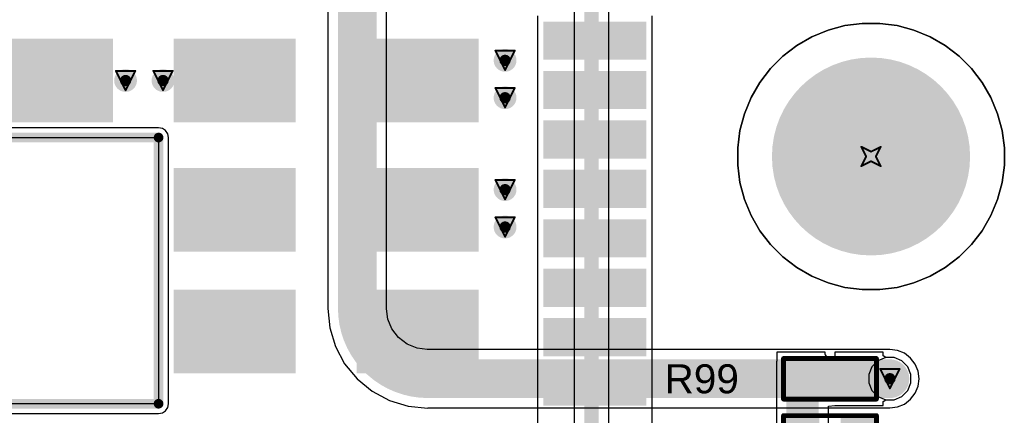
# Model space of a CAD drawing. Header units: inches. Extents: x 0 to 12.2, y 0 to 7.
# Tile 144 of 154: x 3.254 to 4.272, y 3.472 to 3.882. Entities that reach past the tile are written whole.
import ezdxf

# ---------------------------------------------------------------- set-up
doc = ezdxf.new("R2010")
doc.units = ezdxf.units.IN
doc.header["$MEASUREMENT"] = 0
for name, color, linetype in [('Board Outline', 216, 'Continuous'), ('Bottom Layer', 5, 'Continuous'), ('Bottom Solder', 6, 'Continuous'), ('Drill Drawing', 1, 'Continuous'), ('Keep-Out Layer', 6, 'Continuous'), ('Layer 1', 16, 'Continuous'), ('Layer 2', 76, 'Continuous'), ('Multi-Layer', 9, 'Continuous'), ('Pad Holes', 156, 'Continuous'), ('Top Layer', 1, 'Continuous'), ('Top Overlay', 2, 'Continuous'), ('Top Paste', 8, 'Continuous'), ('Top Solder', 216, 'Continuous'), ('Via Holes', 16, 'Continuous')]:
    doc.layers.add(name, color=color, linetype=linetype)
doc.styles.add('Arial', font='txt', dxfattribs={"height": 0.2})

# ---------------------------------------------------------------- blocks, each defined once
blk = doc.blocks.new('EC21EFA_512_STD_17')
at = {"layer": 'Top Layer'}
for points in [[(0.1575, 0.0591), (0.2362, 0.0591), (0.2362, -0.0591), (0.1575, -0.0591)], [(-0.1024, -0.1299), (-0.0236, -0.1299), (-0.0236, -0.248), (-0.1024, -0.248)], [(0.0236, -0.1299), (0.1024, -0.1299), (0.1024, -0.248), (0.0236, -0.248)], [(0.1575, -0.1299), (0.2362, -0.1299), (0.2362, -0.248), (0.1575, -0.248)], [(-0.1024, -0.3189), (-0.0236, -0.3189), (-0.0236, -0.437), (-0.1024, -0.437)], [(0.0236, -0.3189), (0.1024, -0.3189), (0.1024, -0.437), (0.0236, -0.437)], [(0.1575, -0.3189), (0.2362, -0.3189), (0.2362, -0.437), (0.1575, -0.437)], [(-0.1358, -0.5118), (-0.1043, -0.5118), (-0.1043, -0.6102), (-0.1358, -0.6102)], [(-0.0846, -0.5118), (-0.0531, -0.5118), (-0.0531, -0.6102), (-0.0846, -0.6102)], [(-0.0335, -0.5118), (-0.002, -0.5118), (-0.002, -0.6102), (-0.0335, -0.6102)], [(0.0177, -0.5118), (0.0492, -0.5118), (0.0492, -0.6102), (0.0177, -0.6102)], [(0.0689, -0.5118), (0.1004, -0.5118), (0.1004, -0.6102), (0.0689, -0.6102)], [(0.1201, -0.5118), (0.1516, -0.5118), (0.1516, -0.6102), (0.1201, -0.6102)], [(0.1713, -0.5118), (0.2028, -0.5118), (0.2028, -0.6102), (0.1713, -0.6102)], [(0.2224, -0.5118), (0.2539, -0.5118), (0.2539, -0.6102), (0.2224, -0.6102)]]:
    blk.add_hatch(color=1, dxfattribs=at).paths.add_polyline_path(points)
at = {"layer": 'Top Solder'}
for points in [[(0.1535, 0.0631), (0.2402, 0.0631), (0.2402, -0.0631), (0.1535, -0.0631)], [(-0.1064, -0.1259), (-0.0196, -0.1259), (-0.0196, -0.252), (-0.1064, -0.252)], [(0.0196, -0.1259), (0.1064, -0.1259), (0.1064, -0.252), (0.0196, -0.252)], [(0.1535, -0.1259), (0.2402, -0.1259), (0.2402, -0.252), (0.1535, -0.252)], [(-0.1064, -0.3149), (-0.0196, -0.3149), (-0.0196, -0.441), (-0.1064, -0.441)], [(0.0196, -0.3149), (0.1064, -0.3149), (0.1064, -0.441), (0.0196, -0.441)], [(0.1535, -0.3149), (0.2402, -0.3149), (0.2402, -0.441), (0.1535, -0.441)], [(-0.1398, -0.5078), (-0.1003, -0.5078), (-0.1003, -0.6142), (-0.1398, -0.6142)], [(-0.0886, -0.5078), (-0.0491, -0.5078), (-0.0491, -0.6142), (-0.0886, -0.6142)], [(-0.0375, -0.5078), (0.002, -0.5078), (0.002, -0.6142), (-0.0375, -0.6142)], [(0.0137, -0.5078), (0.0532, -0.5078), (0.0532, -0.6142), (0.0137, -0.6142)], [(0.0649, -0.5078), (0.1044, -0.5078), (0.1044, -0.6142), (0.0649, -0.6142)], [(0.1161, -0.5078), (0.1556, -0.5078), (0.1556, -0.6142), (0.1161, -0.6142)], [(0.1673, -0.5078), (0.2068, -0.5078), (0.2068, -0.6142), (0.1673, -0.6142)], [(0.2184, -0.5078), (0.2579, -0.5078), (0.2579, -0.6142), (0.2184, -0.6142)]]:
    blk.add_hatch(color=216, dxfattribs=at).paths.add_polyline_path(points)
at = {"layer": 'Keep-Out Layer'}
for p, q in [((-0.1378, -0.1102), (-0.1378, 0.1102)), ((0.1378, 0.1102), (0.1378, -0.1102)), ((0.1378, -0.1102), (-0.1378, -0.1102))]:
    blk.add_line(p, q, dxfattribs=at)
blk = doc.blocks.new('R___0603_65')
at = {"layer": 'Top Layer'}
for points in [[(-0.015, 0.0175), (-0.015, -0.0175), (-0.045, -0.0175), (-0.045, 0.0175)], [(0.045, 0.0175), (0.045, -0.0175), (0.015, -0.0175), (0.015, 0.0175)]]:
    blk.add_hatch(color=1, dxfattribs=at).paths.add_polyline_path(points)
at = {"layer": 'Top Paste'}
for points in [[(-0.015, 0.0175), (-0.015, -0.0175), (-0.045, -0.0175), (-0.045, 0.0175)], [(0.045, 0.0175), (0.045, -0.0175), (0.015, -0.0175), (0.015, 0.0175)]]:
    blk.add_hatch(color=8, dxfattribs=at).paths.add_polyline_path(points)
at = {"layer": 'Top Solder'}
for points in [[(-0.011, 0.0215), (-0.011, -0.0215), (-0.049, -0.0215), (-0.049, 0.0215)], [(0.049, 0.0215), (0.049, -0.0215), (0.011, -0.0215), (0.011, 0.0215)]]:
    blk.add_hatch(color=216, dxfattribs=at).paths.add_polyline_path(points)
at = {"layer": 'Top Overlay', "const_width": 0.005}
for points in [[(-0.048, -0.021), (-0.048, 0.021)], [(-0.048, 0.021), (0.048, 0.021)], [(0.048, -0.021), (0.048, 0.021)], [(-0.048, -0.021), (0.048, -0.021)]]:
    blk.add_lwpolyline(points, dxfattribs=at)
at = {"layer": 'Top Overlay', "const_width": 0.0025}
for points in [[(-0.04925, 0.021, 1), (-0.04675, 0.021, 1)], [(-0.04925, 0.021, 1), (-0.04675, 0.021, 1)], [(0.04675, 0.021, 1), (0.04925, 0.021, 1)], [(0.04675, 0.021, 1), (0.04925, 0.021, 1)], [(-0.04925, -0.021, 1), (-0.04675, -0.021, 1)], [(-0.04925, -0.021, 1), (-0.04675, -0.021, 1)], [(0.04675, -0.021, 1), (0.04925, -0.021, 1)], [(0.04675, -0.021, 1), (0.04925, -0.021, 1)]]:
    blk.add_lwpolyline(points, format="xyb", close=True, dxfattribs=at)
blk = doc.blocks.new('R___0603_66')
at = {"layer": 'Top Layer'}
for points in [[(-0.015, 0.0175), (-0.015, -0.0175), (-0.045, -0.0175), (-0.045, 0.0175)], [(0.045, 0.0175), (0.045, -0.0175), (0.015, -0.0175), (0.015, 0.0175)]]:
    blk.add_hatch(color=1, dxfattribs=at).paths.add_polyline_path(points)
at = {"layer": 'Top Paste'}
for points in [[(-0.015, 0.0175), (-0.015, -0.0175), (-0.045, -0.0175), (-0.045, 0.0175)], [(0.045, 0.0175), (0.045, -0.0175), (0.015, -0.0175), (0.015, 0.0175)]]:
    blk.add_hatch(color=8, dxfattribs=at).paths.add_polyline_path(points)
at = {"layer": 'Top Solder'}
for points in [[(-0.011, 0.0215), (-0.011, -0.0215), (-0.049, -0.0215), (-0.049, 0.0215)], [(0.049, 0.0215), (0.049, -0.0215), (0.011, -0.0215), (0.011, 0.0215)]]:
    blk.add_hatch(color=216, dxfattribs=at).paths.add_polyline_path(points)
at = {"layer": 'Top Overlay', "const_width": 0.005}
for points in [[(-0.048, -0.021), (-0.048, 0.021)], [(-0.048, 0.021), (0.048, 0.021)], [(0.048, -0.021), (0.048, 0.021)], [(-0.048, -0.021), (0.048, -0.021)]]:
    blk.add_lwpolyline(points, dxfattribs=at)
at = {"layer": 'Top Overlay', "const_width": 0.0025}
for points in [[(-0.04925, 0.021, 1), (-0.04675, 0.021, 1)], [(-0.04925, 0.021, 1), (-0.04675, 0.021, 1)], [(0.04675, 0.021, 1), (0.04925, 0.021, 1)], [(0.04675, 0.021, 1), (0.04925, 0.021, 1)], [(-0.04925, -0.021, 1), (-0.04675, -0.021, 1)], [(-0.04925, -0.021, 1), (-0.04675, -0.021, 1)], [(0.04675, -0.021, 1), (0.04925, -0.021, 1)], [(0.04675, -0.021, 1), (0.04925, -0.021, 1)]]:
    blk.add_lwpolyline(points, format="xyb", close=True, dxfattribs=at)

msp = doc.modelspace()

# ---------------------------------------------------------------- hatches: boundary and pattern name
at = {"layer": 'Bottom Layer'}
h = msp.add_hatch(color=5, dxfattribs=at)
edge = h.paths.add_edge_path()
edge.add_arc((3.7557, 3.8397), 0.0118, 0, 360)
h = msp.add_hatch(color=5, dxfattribs=at)
edge = h.paths.add_edge_path()
edge.add_arc((4.1339, 3.7402), 0.0984, 0, 360)
h = msp.add_hatch(color=5, dxfattribs=at)
edge = h.paths.add_edge_path()
edge.add_arc((3.3635, 3.8188), 0.0118, 0, 360)
h = msp.add_hatch(color=5, dxfattribs=at)
edge = h.paths.add_edge_path()
edge.add_arc((3.4022, 3.8188), 0.0118, 0, 360)
h = msp.add_hatch(color=5, dxfattribs=at)
edge = h.paths.add_edge_path()
edge.add_arc((3.7557, 3.801), 0.0118, 0, 360)
h = msp.add_hatch(color=5, dxfattribs=at)
edge = h.paths.add_edge_path()
edge.add_arc((3.7557, 3.7059), 0.0118, 0, 360)
h = msp.add_hatch(color=5, dxfattribs=at)
edge = h.paths.add_edge_path()
edge.add_arc((3.7557, 3.6672), 0.0118, 0, 360)
h = msp.add_hatch(color=5, dxfattribs=at)
edge = h.paths.add_edge_path()
edge.add_arc((4.1534, 3.5102), 0.0118, 0, 360)
at = {"layer": 'Bottom Solder'}
h = msp.add_hatch(color=6, dxfattribs=at)
edge = h.paths.add_edge_path()
edge.add_arc((4.1339, 3.7402), 0.1024, 0, 360)
at = {"layer": 'Layer 1'}
h = msp.add_hatch(color=16, dxfattribs=at)
edge = h.paths.add_edge_path()
edge.add_arc((3.7557, 3.8397), 0.0118, 0, 360)
h = msp.add_hatch(color=16, dxfattribs=at)
edge = h.paths.add_edge_path()
edge.add_arc((4.1339, 3.7402), 0.0984, 0, 360)
h = msp.add_hatch(color=16, dxfattribs=at)
edge = h.paths.add_edge_path()
edge.add_arc((3.3635, 3.8188), 0.0118, 0, 360)
h = msp.add_hatch(color=16, dxfattribs=at)
edge = h.paths.add_edge_path()
edge.add_arc((3.4022, 3.8188), 0.0118, 0, 360)
h = msp.add_hatch(color=16, dxfattribs=at)
edge = h.paths.add_edge_path()
edge.add_arc((3.7557, 3.801), 0.0118, 0, 360)
h = msp.add_hatch(color=16, dxfattribs=at)
edge = h.paths.add_edge_path()
edge.add_arc((3.7557, 3.7059), 0.0118, 0, 360)
h = msp.add_hatch(color=16, dxfattribs=at)
edge = h.paths.add_edge_path()
edge.add_arc((3.7557, 3.6672), 0.0118, 0, 360)
h = msp.add_hatch(color=16, dxfattribs=at)
edge = h.paths.add_edge_path()
edge.add_arc((4.1534, 3.5102), 0.0118, 0, 360)
at = {"layer": 'Layer 2'}
h = msp.add_hatch(color=76, dxfattribs=at)
edge = h.paths.add_edge_path()
edge.add_arc((3.7557, 3.8397), 0.0118, 0, 360)
h = msp.add_hatch(color=76, dxfattribs=at)
edge = h.paths.add_edge_path()
edge.add_arc((4.1339, 3.7402), 0.0984, 0, 360)
h = msp.add_hatch(color=76, dxfattribs=at)
edge = h.paths.add_edge_path()
edge.add_arc((3.3635, 3.8188), 0.0118, 0, 360)
h = msp.add_hatch(color=76, dxfattribs=at)
edge = h.paths.add_edge_path()
edge.add_arc((3.4022, 3.8188), 0.0118, 0, 360)
h = msp.add_hatch(color=76, dxfattribs=at)
edge = h.paths.add_edge_path()
edge.add_arc((3.7557, 3.801), 0.0118, 0, 360)
h = msp.add_hatch(color=76, dxfattribs=at)
edge = h.paths.add_edge_path()
edge.add_arc((3.7557, 3.7059), 0.0118, 0, 360)
h = msp.add_hatch(color=76, dxfattribs=at)
edge = h.paths.add_edge_path()
edge.add_arc((3.7557, 3.6672), 0.0118, 0, 360)
h = msp.add_hatch(color=76, dxfattribs=at)
edge = h.paths.add_edge_path()
edge.add_arc((4.1534, 3.5102), 0.0118, 0, 360)
at = {"layer": 'Multi-Layer'}
h = msp.add_hatch(color=9, dxfattribs=at)
edge = h.paths.add_edge_path()
edge.add_arc((4.1339, 3.7402), 0.0984, 0, 360)
at = {"layer": 'Pad Holes'}
h = msp.add_hatch(color=7, dxfattribs=at)
edge = h.paths.add_edge_path()
edge.add_arc((4.1339, 3.7402), 0.0591, 0, 360)
at = {"layer": 'Top Layer'}
h = msp.add_hatch(color=1, dxfattribs=at)
edge = h.paths.add_edge_path()
edge.add_arc((3.7557, 3.8397), 0.0118, 0, 360)
h = msp.add_hatch(color=1, dxfattribs=at)
edge = h.paths.add_edge_path()
edge.add_arc((4.1339, 3.7402), 0.0984, 0, 360)
h = msp.add_hatch(color=1, dxfattribs=at)
edge = h.paths.add_edge_path()
edge.add_arc((3.3635, 3.8188), 0.0118, 0, 360)
h = msp.add_hatch(color=1, dxfattribs=at)
edge = h.paths.add_edge_path()
edge.add_arc((3.4022, 3.8188), 0.0118, 0, 360)
h = msp.add_hatch(color=1, dxfattribs=at)
edge = h.paths.add_edge_path()
edge.add_arc((3.7557, 3.801), 0.0118, 0, 360)
h = msp.add_hatch(color=1, dxfattribs=at)
edge = h.paths.add_edge_path()
edge.add_arc((3.7557, 3.7059), 0.0118, 0, 360)
h = msp.add_hatch(color=1, dxfattribs=at)
edge = h.paths.add_edge_path()
edge.add_arc((3.7557, 3.6672), 0.0118, 0, 360)
msp.add_hatch(color=1, dxfattribs=at).paths.add_polyline_path([(4.0465, 3.3355), (4.0797, 3.3355), (4.0797, 3.5276), (4.0465, 3.5276)])
h = msp.add_hatch(color=1, dxfattribs=at)
edge = h.paths.add_edge_path()
edge.add_arc((4.1534, 3.5102), 0.0118, 0, 360)
at = {"layer": 'Top Solder'}
h = msp.add_hatch(color=216, dxfattribs=at)
edge = h.paths.add_edge_path()
edge.add_arc((4.1339, 3.7402), 0.1024, 0, 360)
at = {"layer": 'Via Holes'}
h = msp.add_hatch(color=7, dxfattribs=at)
edge = h.paths.add_edge_path()
edge.add_arc((3.7557, 3.8397), 0.00591, 0, 360)
h = msp.add_hatch(color=7, dxfattribs=at)
edge = h.paths.add_edge_path()
edge.add_arc((3.3635, 3.8188), 0.00591, 0, 360)
h = msp.add_hatch(color=7, dxfattribs=at)
edge = h.paths.add_edge_path()
edge.add_arc((3.4022, 3.8188), 0.00591, 0, 360)
h = msp.add_hatch(color=7, dxfattribs=at)
edge = h.paths.add_edge_path()
edge.add_arc((3.7557, 3.801), 0.00591, 0, 360)
h = msp.add_hatch(color=7, dxfattribs=at)
edge = h.paths.add_edge_path()
edge.add_arc((3.7557, 3.7059), 0.00591, 0, 360)
h = msp.add_hatch(color=7, dxfattribs=at)
edge = h.paths.add_edge_path()
edge.add_arc((3.7557, 3.6672), 0.00591, 0, 360)
h = msp.add_hatch(color=7, dxfattribs=at)
edge = h.paths.add_edge_path()
edge.add_arc((4.1534, 3.5102), 0.00591, 0, 360)

# ---------------------------------------------------------------- linework, layer by layer
at = {"layer": 'Board Outline', "const_width": 0.01}
for points in [[(3.1772, 3.7598), (3.3976, 3.7598)], [(3.3976, 3.4843), (3.3976, 3.7598)], [(3.1772, 3.4843), (3.3976, 3.4843)]]:
    msp.add_lwpolyline(points, dxfattribs=at)
at = {"layer": 'Board Outline', "const_width": 0.005}
for points in [[(3.3951, 3.7598, 1), (3.4001, 3.7598, 1)], [(3.3951, 3.7598, 1), (3.4001, 3.7598, 1)], [(3.3951, 3.4843, 1), (3.4001, 3.4843, 1)], [(3.3951, 3.4843, 1), (3.4001, 3.4843, 1)]]:
    msp.add_lwpolyline(points, format="xyb", close=True, dxfattribs=at)
at = {"layer": 'Bottom Layer'}
for p, q in [((3.8272, 3.9907), (3.8272, 3.3737)), ((3.8628, 2.963), (3.8628, 3.9919)), ((4.1248, 3.878), (4.1069, 3.8756)), ((4.1429, 3.878), (4.1248, 3.878)), ((4.1608, 3.8756), (4.1429, 3.878)), ((4.0895, 3.8709), (4.0728, 3.864)), ((4.1069, 3.8756), (4.0895, 3.8709)), ((4.1782, 3.8709), (4.1608, 3.8756)), ((4.1949, 3.864), (4.1782, 3.8709)), ((4.0728, 3.864), (4.0571, 3.855)), ((4.2106, 3.855), (4.1949, 3.864)), ((4.0571, 3.855), (4.0428, 3.844)), ((4.2249, 3.844), (4.2106, 3.855)), ((4.0428, 3.844), (4.03, 3.8312)), ((4.2377, 3.8312), (4.2249, 3.844)), ((4.03, 3.8312), (4.019, 3.8169)), ((4.2487, 3.8169), (4.2377, 3.8312)), ((4.019, 3.8169), (4.01, 3.8012)), ((4.2577, 3.8012), (4.2487, 3.8169)), ((4.01, 3.8012), (4.0031, 3.7845)), ((4.2646, 3.7845), (4.2577, 3.8012)), ((4.0031, 3.7845), (3.9984, 3.7671)), ((4.2693, 3.7671), (4.2646, 3.7845)), ((3.3976, 3.77), (3.1772, 3.77)), ((3.4015, 3.7693), (3.3976, 3.77)), ((3.4048, 3.7671), (3.4015, 3.7693)), ((3.4071, 3.7637), (3.4048, 3.7671)), ((3.9984, 3.7671), (3.9961, 3.7492)), ((4.2717, 3.7492), (4.2693, 3.7671)), ((3.4078, 3.7598), (3.4071, 3.7637)), ((3.4078, 3.4843), (3.4078, 3.7598)), ((3.9961, 3.7492), (3.9961, 3.7311)), ((4.2717, 3.7311), (4.2717, 3.7492)), ((3.9961, 3.7311), (3.9984, 3.7132)), ((4.2693, 3.7132), (4.2717, 3.7311)), ((3.9984, 3.7132), (4.0031, 3.6958)), ((4.2646, 3.6958), (4.2693, 3.7132)), ((4.0031, 3.6958), (4.01, 3.6791)), ((4.2577, 3.6791), (4.2646, 3.6958)), ((4.01, 3.6791), (4.019, 3.6634)), ((4.2487, 3.6634), (4.2577, 3.6791)), ((4.019, 3.6634), (4.03, 3.6491)), ((4.2377, 3.6491), (4.2487, 3.6634)), ((4.03, 3.6491), (4.0428, 3.6363)), ((4.2249, 3.6363), (4.2377, 3.6491)), ((4.0428, 3.6363), (4.0571, 3.6253)), ((4.2106, 3.6253), (4.2249, 3.6363)), ((4.0571, 3.6253), (4.0728, 3.6163)), ((4.1949, 3.6163), (4.2106, 3.6253)), ((4.0728, 3.6163), (4.0895, 3.6094)), ((4.1782, 3.6094), (4.1949, 3.6163)), ((4.0895, 3.6094), (4.1069, 3.6047)), ((4.1069, 3.6047), (4.1248, 3.6024)), ((4.1248, 3.6024), (4.1429, 3.6024)), ((4.1429, 3.6024), (4.1608, 3.6047)), ((4.1608, 3.6047), (4.1782, 3.6094)), ((4.1491, 3.5321), (4.1411, 3.5287)), ((4.1578, 3.5321), (4.1491, 3.5321)), ((4.1658, 3.5287), (4.1578, 3.5321)), ((4.1349, 3.5226), (4.1316, 3.5146)), ((4.1411, 3.5287), (4.1349, 3.5226)), ((4.1719, 3.5226), (4.1658, 3.5287)), ((4.1752, 3.5146), (4.1719, 3.5226)), ((4.1316, 3.5146), (4.1316, 3.5059)), ((4.1752, 3.5059), (4.1752, 3.5146)), ((4.1316, 3.5059), (4.1349, 3.4979)), ((4.1719, 3.4979), (4.1752, 3.5059)), ((4.1349, 3.4979), (4.1411, 3.4918)), ((4.1411, 3.4918), (4.1491, 3.4884)), ((4.1578, 3.4884), (4.1658, 3.4918)), ((4.1658, 3.4918), (4.1719, 3.4979)), ((3.4048, 3.477), (3.4071, 3.4803)), ((3.4071, 3.4803), (3.4078, 3.4843)), ((4.1491, 3.4884), (4.1578, 3.4884)), ((3.1772, 3.4741), (3.3976, 3.4741)), ((3.3976, 3.4741), (3.4015, 3.4748)), ((3.4015, 3.4748), (3.4048, 3.477))]:
    msp.add_line(p, q, dxfattribs=at)
at = {"layer": 'Bottom Layer', "const_width": 0.015}
msp.add_lwpolyline([(3.845, 2.95), (3.845, 3.9919)], dxfattribs=at)
at = {"layer": 'Drill Drawing', "const_width": 0.002}
for points in [[(3.7457, 3.8497), (3.7657, 3.8497)], [(3.7457, 3.8497), (3.7557, 3.8297)], [(3.7557, 3.8297), (3.7657, 3.8497)], [(3.3535, 3.8288), (3.3735, 3.8288)], [(3.3535, 3.8288), (3.3635, 3.8088)], [(3.3635, 3.8088), (3.3735, 3.8288)], [(3.3922, 3.8288), (3.4122, 3.8288)], [(3.3922, 3.8288), (3.4022, 3.8088)], [(3.4022, 3.8088), (3.4122, 3.8288)], [(3.7457, 3.811), (3.7657, 3.811)], [(3.7457, 3.811), (3.7557, 3.791)], [(3.7557, 3.791), (3.7657, 3.811)], [(4.1239, 3.7502), (4.1339, 3.7452)], [(4.1239, 3.7502), (4.1289, 3.7402)], [(4.1339, 3.7452), (4.1439, 3.7502)], [(4.1389, 3.7402), (4.1439, 3.7502)], [(4.1239, 3.7302), (4.1289, 3.7402)], [(4.1239, 3.7302), (4.1339, 3.7352)], [(4.1339, 3.7352), (4.1439, 3.7302)], [(4.1389, 3.7402), (4.1439, 3.7302)], [(3.7457, 3.7159), (3.7657, 3.7159)], [(3.7457, 3.7159), (3.7557, 3.6959)], [(3.7557, 3.6959), (3.7657, 3.7159)], [(3.7457, 3.6772), (3.7657, 3.6772)], [(3.7457, 3.6772), (3.7557, 3.6572)], [(3.7557, 3.6572), (3.7657, 3.6772)], [(4.1434, 3.5202), (4.1634, 3.5202)], [(4.1434, 3.5202), (4.1534, 3.5002)], [(4.1534, 3.5002), (4.1634, 3.5202)]]:
    msp.add_lwpolyline(points, dxfattribs=at)
at = {"layer": 'Drill Drawing', "const_width": 0.001}
for points in [[(3.7452, 3.8497, 1), (3.7462, 3.8497, 1)], [(3.7452, 3.8497, 1), (3.7462, 3.8497, 1)], [(3.7652, 3.8497, 1), (3.7662, 3.8497, 1)], [(3.7652, 3.8497, 1), (3.7662, 3.8497, 1)], [(3.353, 3.8288, 1), (3.354, 3.8288, 1)], [(3.353, 3.8288, 1), (3.354, 3.8288, 1)], [(3.373, 3.8288, 1), (3.374, 3.8288, 1)], [(3.373, 3.8288, 1), (3.374, 3.8288, 1)], [(3.3917, 3.8288, 1), (3.3927, 3.8288, 1)], [(3.3917, 3.8288, 1), (3.3927, 3.8288, 1)], [(3.4117, 3.8288, 1), (3.4127, 3.8288, 1)], [(3.4117, 3.8288, 1), (3.4127, 3.8288, 1)], [(3.7552, 3.8297, 1), (3.7562, 3.8297, 1)], [(3.7552, 3.8297, 1), (3.7562, 3.8297, 1)], [(3.363, 3.8088, 1), (3.364, 3.8088, 1)], [(3.363, 3.8088, 1), (3.364, 3.8088, 1)], [(3.4017, 3.8088, 1), (3.4027, 3.8088, 1)], [(3.4017, 3.8088, 1), (3.4027, 3.8088, 1)], [(3.7452, 3.811, 1), (3.7462, 3.811, 1)], [(3.7452, 3.811, 1), (3.7462, 3.811, 1)], [(3.7652, 3.811, 1), (3.7662, 3.811, 1)], [(3.7652, 3.811, 1), (3.7662, 3.811, 1)], [(3.7552, 3.791, 1), (3.7562, 3.791, 1)], [(3.7552, 3.791, 1), (3.7562, 3.791, 1)], [(4.1234, 3.7502, 1), (4.1244, 3.7502, 1)], [(4.1234, 3.7502, 1), (4.1244, 3.7502, 1)], [(4.1334, 3.7452, 1), (4.1344, 3.7452, 1)], [(4.1334, 3.7452, 1), (4.1344, 3.7452, 1)], [(4.1434, 3.7502, 1), (4.1444, 3.7502, 1)], [(4.1434, 3.7502, 1), (4.1444, 3.7502, 1)], [(4.1284, 3.7402, 1), (4.1294, 3.7402, 1)], [(4.1284, 3.7402, 1), (4.1294, 3.7402, 1)], [(4.1334, 3.7352, 1), (4.1344, 3.7352, 1)], [(4.1334, 3.7352, 1), (4.1344, 3.7352, 1)], [(4.1384, 3.7402, 1), (4.1394, 3.7402, 1)], [(4.1384, 3.7402, 1), (4.1394, 3.7402, 1)], [(4.1234, 3.7302, 1), (4.1244, 3.7302, 1)], [(4.1234, 3.7302, 1), (4.1244, 3.7302, 1)], [(4.1434, 3.7302, 1), (4.1444, 3.7302, 1)], [(4.1434, 3.7302, 1), (4.1444, 3.7302, 1)], [(3.7452, 3.7159, 1), (3.7462, 3.7159, 1)], [(3.7452, 3.7159, 1), (3.7462, 3.7159, 1)], [(3.7652, 3.7159, 1), (3.7662, 3.7159, 1)], [(3.7652, 3.7159, 1), (3.7662, 3.7159, 1)], [(3.7552, 3.6959, 1), (3.7562, 3.6959, 1)], [(3.7552, 3.6959, 1), (3.7562, 3.6959, 1)], [(3.7452, 3.6772, 1), (3.7462, 3.6772, 1)], [(3.7452, 3.6772, 1), (3.7462, 3.6772, 1)], [(3.7652, 3.6772, 1), (3.7662, 3.6772, 1)], [(3.7652, 3.6772, 1), (3.7662, 3.6772, 1)], [(3.7552, 3.6572, 1), (3.7562, 3.6572, 1)], [(3.7552, 3.6572, 1), (3.7562, 3.6572, 1)], [(4.1429, 3.5202, 1), (4.1439, 3.5202, 1)], [(4.1429, 3.5202, 1), (4.1439, 3.5202, 1)], [(4.1629, 3.5202, 1), (4.1639, 3.5202, 1)], [(4.1629, 3.5202, 1), (4.1639, 3.5202, 1)], [(4.1529, 3.5002, 1), (4.1539, 3.5002, 1)], [(4.1529, 3.5002, 1), (4.1539, 3.5002, 1)]]:
    msp.add_lwpolyline(points, format="xyb", close=True, dxfattribs=at)
at = {"layer": 'Layer 1'}
for p, q in [((4.1248, 3.878), (4.1069, 3.8756)), ((4.1429, 3.878), (4.1248, 3.878)), ((4.1608, 3.8756), (4.1429, 3.878)), ((4.0895, 3.8709), (4.0728, 3.864)), ((4.1069, 3.8756), (4.0895, 3.8709)), ((4.1782, 3.8709), (4.1608, 3.8756)), ((4.1949, 3.864), (4.1782, 3.8709)), ((4.0728, 3.864), (4.0571, 3.855)), ((4.2106, 3.855), (4.1949, 3.864)), ((4.0571, 3.855), (4.0428, 3.844)), ((4.2249, 3.844), (4.2106, 3.855)), ((4.0428, 3.844), (4.03, 3.8312)), ((4.2377, 3.8312), (4.2249, 3.844)), ((4.03, 3.8312), (4.019, 3.8169)), ((4.2487, 3.8169), (4.2377, 3.8312)), ((4.019, 3.8169), (4.01, 3.8012)), ((4.2577, 3.8012), (4.2487, 3.8169)), ((4.01, 3.8012), (4.0031, 3.7845)), ((4.2646, 3.7845), (4.2577, 3.8012)), ((4.0031, 3.7845), (3.9984, 3.7671)), ((4.2693, 3.7671), (4.2646, 3.7845)), ((3.3976, 3.77), (3.1772, 3.77)), ((3.4015, 3.7693), (3.3976, 3.77)), ((3.4048, 3.7671), (3.4015, 3.7693)), ((3.4071, 3.7637), (3.4048, 3.7671)), ((3.9984, 3.7671), (3.9961, 3.7492)), ((4.2717, 3.7492), (4.2693, 3.7671)), ((3.4078, 3.7598), (3.4071, 3.7637)), ((3.4078, 3.4843), (3.4078, 3.7598)), ((3.9961, 3.7492), (3.9961, 3.7311)), ((4.2717, 3.7311), (4.2717, 3.7492)), ((3.9961, 3.7311), (3.9984, 3.7132)), ((4.2693, 3.7132), (4.2717, 3.7311)), ((3.9984, 3.7132), (4.0031, 3.6958)), ((4.2646, 3.6958), (4.2693, 3.7132)), ((4.0031, 3.6958), (4.01, 3.6791)), ((4.2577, 3.6791), (4.2646, 3.6958)), ((4.01, 3.6791), (4.019, 3.6634)), ((4.2487, 3.6634), (4.2577, 3.6791)), ((4.019, 3.6634), (4.03, 3.6491)), ((4.2377, 3.6491), (4.2487, 3.6634)), ((4.03, 3.6491), (4.0428, 3.6363)), ((4.2249, 3.6363), (4.2377, 3.6491)), ((4.0428, 3.6363), (4.0571, 3.6253)), ((4.2106, 3.6253), (4.2249, 3.6363)), ((4.0571, 3.6253), (4.0728, 3.6163)), ((4.1949, 3.6163), (4.2106, 3.6253)), ((4.0728, 3.6163), (4.0895, 3.6094)), ((4.1782, 3.6094), (4.1949, 3.6163)), ((4.0895, 3.6094), (4.1069, 3.6047)), ((4.1069, 3.6047), (4.1248, 3.6024)), ((4.1248, 3.6024), (4.1429, 3.6024)), ((4.1429, 3.6024), (4.1608, 3.6047)), ((4.1608, 3.6047), (4.1782, 3.6094)), ((4.1491, 3.5321), (4.1411, 3.5287)), ((4.1578, 3.5321), (4.1491, 3.5321)), ((4.1658, 3.5287), (4.1578, 3.5321)), ((4.1349, 3.5226), (4.1316, 3.5146)), ((4.1411, 3.5287), (4.1349, 3.5226)), ((4.1719, 3.5226), (4.1658, 3.5287)), ((4.1752, 3.5146), (4.1719, 3.5226)), ((4.1316, 3.5146), (4.1316, 3.5059)), ((4.1752, 3.5059), (4.1752, 3.5146)), ((4.1316, 3.5059), (4.1349, 3.4979)), ((4.1719, 3.4979), (4.1752, 3.5059)), ((4.1349, 3.4979), (4.1411, 3.4918)), ((4.1411, 3.4918), (4.1491, 3.4884)), ((4.1578, 3.4884), (4.1658, 3.4918)), ((4.1658, 3.4918), (4.1719, 3.4979)), ((3.4048, 3.477), (3.4071, 3.4803)), ((3.4071, 3.4803), (3.4078, 3.4843)), ((4.1491, 3.4884), (4.1578, 3.4884)), ((3.1772, 3.4741), (3.3976, 3.4741)), ((3.3976, 3.4741), (3.4015, 3.4748)), ((3.4015, 3.4748), (3.4048, 3.477))]:
    msp.add_line(p, q, dxfattribs=at)
at = {"layer": 'Layer 2'}
for p, q in [((3.5727, 4.538), (3.5727, 3.583)), ((3.6333, 3.583), (3.6333, 4.538)), ((4.1248, 3.878), (4.1069, 3.8756)), ((4.1429, 3.878), (4.1248, 3.878)), ((4.1608, 3.8756), (4.1429, 3.878)), ((4.0895, 3.8709), (4.0728, 3.864)), ((4.1069, 3.8756), (4.0895, 3.8709)), ((4.1782, 3.8709), (4.1608, 3.8756)), ((4.1949, 3.864), (4.1782, 3.8709)), ((4.0728, 3.864), (4.0571, 3.855)), ((4.2106, 3.855), (4.1949, 3.864)), ((4.0571, 3.855), (4.0428, 3.844)), ((4.2249, 3.844), (4.2106, 3.855)), ((4.0428, 3.844), (4.03, 3.8312)), ((4.2377, 3.8312), (4.2249, 3.844)), ((4.03, 3.8312), (4.019, 3.8169)), ((4.2487, 3.8169), (4.2377, 3.8312)), ((4.019, 3.8169), (4.01, 3.8012)), ((4.2577, 3.8012), (4.2487, 3.8169)), ((4.01, 3.8012), (4.0031, 3.7845)), ((4.2646, 3.7845), (4.2577, 3.8012)), ((4.0031, 3.7845), (3.9984, 3.7671)), ((4.2693, 3.7671), (4.2646, 3.7845)), ((3.3976, 3.77), (3.1772, 3.77)), ((3.4015, 3.7693), (3.3976, 3.77)), ((3.4048, 3.7671), (3.4015, 3.7693)), ((3.4071, 3.7637), (3.4048, 3.7671)), ((3.9984, 3.7671), (3.9961, 3.7492)), ((4.2717, 3.7492), (4.2693, 3.7671)), ((3.4078, 3.7598), (3.4071, 3.7637)), ((3.4078, 3.4843), (3.4078, 3.7598)), ((3.9961, 3.7492), (3.9961, 3.7311)), ((4.2717, 3.7311), (4.2717, 3.7492)), ((3.9961, 3.7311), (3.9984, 3.7132)), ((4.2693, 3.7132), (4.2717, 3.7311)), ((3.9984, 3.7132), (4.0031, 3.6958)), ((4.2646, 3.6958), (4.2693, 3.7132)), ((4.0031, 3.6958), (4.01, 3.6791)), ((4.2577, 3.6791), (4.2646, 3.6958)), ((4.01, 3.6791), (4.019, 3.6634)), ((4.2487, 3.6634), (4.2577, 3.6791)), ((4.019, 3.6634), (4.03, 3.6491)), ((4.2377, 3.6491), (4.2487, 3.6634)), ((4.03, 3.6491), (4.0428, 3.6363)), ((4.2249, 3.6363), (4.2377, 3.6491)), ((4.0428, 3.6363), (4.0571, 3.6253)), ((4.2106, 3.6253), (4.2249, 3.6363)), ((4.0571, 3.6253), (4.0728, 3.6163)), ((4.1949, 3.6163), (4.2106, 3.6253)), ((4.0728, 3.6163), (4.0895, 3.6094)), ((4.1782, 3.6094), (4.1949, 3.6163)), ((4.0895, 3.6094), (4.1069, 3.6047)), ((4.1069, 3.6047), (4.1248, 3.6024)), ((4.1248, 3.6024), (4.1429, 3.6024)), ((4.1429, 3.6024), (4.1608, 3.6047)), ((4.1608, 3.6047), (4.1782, 3.6094)), ((3.5727, 3.583), (3.5725, 3.583)), ((3.5725, 3.583), (3.5745, 3.5629)), ((3.6332, 3.5825), (3.6333, 3.583)), ((3.6346, 3.572), (3.6332, 3.5825)), ((3.6388, 3.5617), (3.6346, 3.572)), ((3.5745, 3.5629), (3.5804, 3.5435)), ((3.6456, 3.5529), (3.6388, 3.5617)), ((3.6544, 3.5461), (3.6456, 3.5529)), ((3.5804, 3.5435), (3.5899, 3.5256)), ((3.6647, 3.5418), (3.6544, 3.5461)), ((3.6753, 3.5404), (3.6647, 3.5418)), ((3.6758, 3.5405), (3.6753, 3.5404)), ((4.1534, 3.5405), (3.6758, 3.5405)), ((4.1613, 3.5395), (4.1534, 3.5405)), ((4.1686, 3.5365), (4.1613, 3.5395)), ((4.1748, 3.5316), (4.1686, 3.5365)), ((4.1796, 3.5254), (4.1748, 3.5316)), ((3.5899, 3.5256), (3.6027, 3.51)), ((4.1827, 3.5181), (4.1796, 3.5254)), ((4.1837, 3.5102), (4.1827, 3.5181)), ((3.6027, 3.51), (3.6184, 3.4972)), ((4.1796, 3.4951), (4.1827, 3.5024)), ((4.1827, 3.5024), (4.1837, 3.5102)), ((3.6184, 3.4972), (3.6362, 3.4876)), ((4.1748, 3.4889), (4.1796, 3.4951)), ((3.4048, 3.477), (3.4071, 3.4803)), ((3.4071, 3.4803), (3.4078, 3.4843)), ((3.6362, 3.4876), (3.6556, 3.4817)), ((3.6556, 3.4817), (3.6758, 3.4798)), ((4.1534, 3.48), (4.1613, 3.481)), ((4.1613, 3.481), (4.1686, 3.484)), ((4.1686, 3.484), (4.1748, 3.4889)), ((3.1772, 3.4741), (3.3976, 3.4741)), ((3.3976, 3.4741), (3.4015, 3.4748)), ((3.4015, 3.4748), (3.4048, 3.477)), ((3.6758, 3.4798), (3.6758, 3.48)), ((3.6758, 3.48), (4.1534, 3.48))]:
    msp.add_line(p, q, dxfattribs=at)
at = {"layer": 'Layer 2', "const_width": 0.04}
for points in [[(3.603, 3.583), (3.603, 4.538)], [(3.6758, 3.5102), (4.1534, 3.5102)]]:
    msp.add_lwpolyline(points, dxfattribs=at)
at = {"layer": 'Layer 2', "const_width": 0.02}
for points in [[(3.593, 3.583, 1), (3.613, 3.583, 1)], [(3.593, 3.583, 1), (3.613, 3.583, 1)], [(3.6658, 3.5102, 1), (3.6858, 3.5102, 1)], [(3.6658, 3.5102, 1), (3.6858, 3.5102, 1)], [(4.1434, 3.5102, 1), (4.1634, 3.5102, 1)]]:
    msp.add_lwpolyline(points, format="xyb", close=True, dxfattribs=at)
at = {"layer": 'Layer 2', "const_width": 0.04}
msp.add_lwpolyline([(3.6758, 3.5102, -0.414214), (3.603, 3.583)], format="xyb", dxfattribs=at)
at = {"layer": 'Multi-Layer'}
for p, q in [((4.1069, 3.8756), (4.1248, 3.878)), ((4.1248, 3.878), (4.1339, 3.878)), ((4.1339, 3.878), (4.1429, 3.878)), ((4.1429, 3.878), (4.1608, 3.8756)), ((4.0728, 3.864), (4.0895, 3.8709)), ((4.0895, 3.8709), (4.1069, 3.8756)), ((4.1608, 3.8756), (4.1782, 3.8709)), ((4.1782, 3.8709), (4.1949, 3.864)), ((4.0571, 3.855), (4.0728, 3.864)), ((4.1949, 3.864), (4.2106, 3.855)), ((4.0428, 3.844), (4.0571, 3.855)), ((4.2106, 3.855), (4.2249, 3.844)), ((4.03, 3.8312), (4.0428, 3.844)), ((4.2249, 3.844), (4.2377, 3.8312)), ((4.019, 3.8169), (4.03, 3.8312)), ((4.2377, 3.8312), (4.2487, 3.8169)), ((4.01, 3.8012), (4.019, 3.8169)), ((4.2487, 3.8169), (4.2577, 3.8012)), ((4.0031, 3.7845), (4.01, 3.8012)), ((4.2577, 3.8012), (4.2646, 3.7845)), ((3.9984, 3.7671), (4.0031, 3.7845)), ((4.2646, 3.7845), (4.2693, 3.7671)), ((3.9961, 3.7492), (3.9984, 3.7671)), ((4.2693, 3.7671), (4.2717, 3.7492)), ((3.1772, 3.7598), (3.3976, 3.7598)), ((3.3976, 3.7598), (3.3976, 3.4843)), ((3.9961, 3.7402), (3.9961, 3.7492)), ((4.2717, 3.7492), (4.2717, 3.7402)), ((3.9961, 3.7311), (3.9961, 3.7402)), ((4.2717, 3.7402), (4.2717, 3.7311)), ((3.9984, 3.7132), (3.9961, 3.7311)), ((4.2717, 3.7311), (4.2693, 3.7132)), ((4.0031, 3.6958), (3.9984, 3.7132)), ((4.2693, 3.7132), (4.2646, 3.6958)), ((4.01, 3.6791), (4.0031, 3.6958)), ((4.2646, 3.6958), (4.2577, 3.6791)), ((4.019, 3.6634), (4.01, 3.6791)), ((4.2577, 3.6791), (4.2487, 3.6634)), ((4.03, 3.6491), (4.019, 3.6634)), ((4.2487, 3.6634), (4.2377, 3.6491)), ((4.0428, 3.6363), (4.03, 3.6491)), ((4.2377, 3.6491), (4.2249, 3.6363)), ((4.0571, 3.6253), (4.0428, 3.6363)), ((4.2249, 3.6363), (4.2106, 3.6253)), ((4.0728, 3.6163), (4.0571, 3.6253)), ((4.2106, 3.6253), (4.1949, 3.6163)), ((4.0895, 3.6094), (4.0728, 3.6163)), ((4.1949, 3.6163), (4.1782, 3.6094)), ((4.1069, 3.6047), (4.0895, 3.6094)), ((4.1248, 3.6024), (4.1069, 3.6047)), ((4.1339, 3.6024), (4.1248, 3.6024)), ((4.1339, 3.6024), (4.1339, 3.6024)), ((4.1429, 3.6024), (4.1339, 3.6024)), ((4.1608, 3.6047), (4.1429, 3.6024)), ((4.1782, 3.6094), (4.1608, 3.6047)), ((3.3976, 3.4843), (3.1772, 3.4843))]:
    msp.add_line(p, q, dxfattribs=at)
at = {"layer": 'Top Layer'}
for p, q in [((3.7892, 3.8857), (3.7892, 3.8345)), ((3.9076, 3.8345), (3.9076, 3.8857)), ((4.1248, 3.878), (4.1069, 3.8756)), ((4.1429, 3.878), (4.1248, 3.878)), ((4.1608, 3.8756), (4.1429, 3.878)), ((4.0895, 3.8709), (4.0728, 3.864)), ((4.1069, 3.8756), (4.0895, 3.8709)), ((4.1782, 3.8709), (4.1608, 3.8756)), ((4.1949, 3.864), (4.1782, 3.8709)), ((4.0728, 3.864), (4.0571, 3.855)), ((4.2106, 3.855), (4.1949, 3.864)), ((4.0571, 3.855), (4.0428, 3.844)), ((4.2249, 3.844), (4.2106, 3.855)), ((4.0428, 3.844), (4.03, 3.8312)), ((4.2377, 3.8312), (4.2249, 3.844)), ((3.7892, 3.8345), (3.7892, 3.7833)), ((3.9076, 3.7833), (3.9076, 3.8345)), ((4.03, 3.8312), (4.019, 3.8169)), ((4.2487, 3.8169), (4.2377, 3.8312)), ((4.019, 3.8169), (4.01, 3.8012)), ((4.2577, 3.8012), (4.2487, 3.8169)), ((4.01, 3.8012), (4.0031, 3.7845)), ((4.2646, 3.7845), (4.2577, 3.8012)), ((3.7892, 3.7833), (3.7892, 3.7321)), ((3.9076, 3.7321), (3.9076, 3.7833)), ((4.0031, 3.7845), (3.9984, 3.7671)), ((4.2693, 3.7671), (4.2646, 3.7845)), ((3.3976, 3.77), (3.1772, 3.77)), ((3.4015, 3.7693), (3.3976, 3.77)), ((3.4048, 3.7671), (3.4015, 3.7693)), ((3.4071, 3.7637), (3.4048, 3.7671)), ((3.9984, 3.7671), (3.9961, 3.7492)), ((4.2717, 3.7492), (4.2693, 3.7671)), ((3.4078, 3.7598), (3.4071, 3.7637)), ((3.4078, 3.4843), (3.4078, 3.7598)), ((3.9961, 3.7492), (3.9961, 3.7311)), ((4.2717, 3.7311), (4.2717, 3.7492)), ((3.7892, 3.7321), (3.7892, 3.6809)), ((3.9076, 3.6809), (3.9076, 3.7321)), ((3.9961, 3.7311), (3.9984, 3.7132)), ((4.2693, 3.7132), (4.2717, 3.7311)), ((3.9984, 3.7132), (4.0031, 3.6958)), ((4.2646, 3.6958), (4.2693, 3.7132)), ((4.0031, 3.6958), (4.01, 3.6791)), ((4.2577, 3.6791), (4.2646, 3.6958)), ((3.7892, 3.6809), (3.7892, 3.6298)), ((3.9076, 3.6298), (3.9076, 3.6809)), ((4.01, 3.6791), (4.019, 3.6634)), ((4.2487, 3.6634), (4.2577, 3.6791)), ((4.019, 3.6634), (4.03, 3.6491)), ((4.2377, 3.6491), (4.2487, 3.6634)), ((4.03, 3.6491), (4.0428, 3.6363)), ((4.2249, 3.6363), (4.2377, 3.6491)), ((4.0428, 3.6363), (4.0571, 3.6253)), ((4.2106, 3.6253), (4.2249, 3.6363)), ((3.7892, 3.6298), (3.7892, 3.5786)), ((3.9076, 3.5786), (3.9076, 3.6298)), ((4.0571, 3.6253), (4.0728, 3.6163)), ((4.1949, 3.6163), (4.2106, 3.6253)), ((4.0728, 3.6163), (4.0895, 3.6094)), ((4.1782, 3.6094), (4.1949, 3.6163)), ((4.0895, 3.6094), (4.1069, 3.6047)), ((4.1069, 3.6047), (4.1248, 3.6024)), ((4.1248, 3.6024), (4.1429, 3.6024)), ((4.1429, 3.6024), (4.1608, 3.6047)), ((4.1608, 3.6047), (4.1782, 3.6094)), ((3.7892, 3.5786), (3.7892, 3.5274)), ((3.9076, 3.5274), (3.9076, 3.5786)), ((4.0455, 3.5376), (4.0365, 3.5376)), ((4.0365, 3.5376), (4.0365, 3.5286)), ((4.0465, 3.5378), (4.0455, 3.5376)), ((4.0797, 3.5378), (4.0465, 3.5378)), ((4.0807, 3.5376), (4.0797, 3.5378)), ((4.0865, 3.5376), (4.0807, 3.5376)), ((4.0865, 3.5353), (4.0865, 3.5376)), ((4.0867, 3.5349), (4.0865, 3.5353)), ((4.0869, 3.5348), (4.0867, 3.5349)), ((4.0891, 3.5315), (4.0869, 3.5348)), ((4.0892, 3.5311), (4.0891, 3.5315)), ((4.0895, 3.5306), (4.0892, 3.5311)), ((4.1465, 3.5376), (4.0965, 3.5376)), ((4.0965, 3.5376), (4.0965, 3.5309)), ((4.1465, 3.5338), (4.1465, 3.5376)), ((4.1491, 3.5321), (4.1465, 3.5338)), ((4.1578, 3.5321), (4.1491, 3.5321)), ((4.1658, 3.5287), (4.1578, 3.5321)), ((3.7892, 3.5274), (3.7892, 3.4762)), ((3.9076, 3.4762), (3.9076, 3.5274)), ((4.0365, 3.5286), (4.0363, 3.5276)), ((4.0363, 3.5276), (4.0363, 3.3688)), ((4.0965, 3.5309), (4.0895, 3.5306)), ((4.1719, 3.5226), (4.1658, 3.5287)), ((4.1752, 3.5146), (4.1719, 3.5226)), ((4.1752, 3.5059), (4.1752, 3.5146)), ((4.1719, 3.4979), (4.1752, 3.5059)), ((4.1578, 3.4884), (4.1658, 3.4918)), ((4.1658, 3.4918), (4.1719, 3.4979)), ((3.4048, 3.477), (3.4071, 3.4803)), ((3.4071, 3.4803), (3.4078, 3.4843)), ((4.0899, 3.4817), (4.0965, 3.4826)), ((4.0899, 3.3656), (4.0899, 3.4817)), ((4.0965, 3.4826), (4.0969, 3.4826)), ((4.0969, 3.4826), (4.1465, 3.4826)), ((4.1465, 3.4867), (4.1491, 3.4884)), ((4.1465, 3.4826), (4.1465, 3.4867)), ((4.1491, 3.4884), (4.1578, 3.4884)), ((3.1772, 3.4741), (3.3976, 3.4741)), ((3.3976, 3.4741), (3.4015, 3.4748)), ((3.4015, 3.4748), (3.4048, 3.477)), ((3.7892, 3.4762), (3.7892, 3.425)), ((3.9076, 3.425), (3.9076, 3.4762))]:
    msp.add_line(p, q, dxfattribs=at)
at = {"layer": 'Top Layer', "const_width": 0.015}
msp.add_lwpolyline([(4.1215, 3.5101), (4.1533, 3.5101)], dxfattribs=at)
at = {"layer": 'Top Layer', "const_width": 0.0075}
for points in [[(4.1177, 3.5101, 1), (4.1252, 3.5101, 1)], [(4.1495, 3.5101, 1), (4.157, 3.5101, 1)]]:
    msp.add_lwpolyline(points, format="xyb", close=True, dxfattribs=at)

# ---------------------------------------------------------------- block references
at = {"rotation": 90}
msp.add_blockref('EC21EFA_512_STD_17', (3.2874, 3.622), dxfattribs=at)
for name, p in [('R___0603_66', (4.0915, 3.5101)), ('R___0603_65', (4.0915, 3.451))]:
    msp.add_blockref(name, p)

# ---------------------------------------------------------------- texts
at = {"layer": 'Top Overlay', "style": 'Arial'}
msp.add_text('R99', height=0.03, dxfattribs=at).set_placement((3.9205, 3.4951))

doc.saveas('drawing.dxf')
